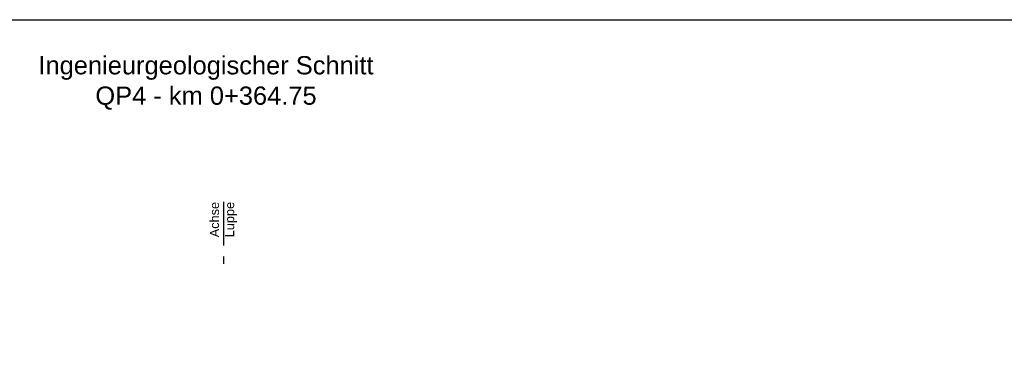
# Model space of a CAD drawing. Header units: metres. Extents: x -17 to 824, y 89 to 134.
# Tile 31 of 80: x 297.2 to 310.72, y 100.28 to 105.1. Entities that reach past the tile are written whole.
import ezdxf

# ---------------------------------------------------------------- set-up
doc = ezdxf.new("R2010")
doc.units = ezdxf.units.M
doc.linetypes.add('ACAD_ISO10W100', pattern=[18, 12, -3, 0, -3])
for name, color, linetype in [('BW_Z_ACHS', 52, 'ACAD_ISO10W100'), ('BW_Z_BEM', 52, 'Continuous'), ('ZZ_LAYOUT', 2, 'Continuous')]:
    doc.layers.add(name, color=color, linetype=linetype)
doc.layers.add('ZZ_AFENSTER', color=6, linetype='Continuous', plot=False)
doc.styles.add('ARI025_V_50', font='arial.ttf', dxfattribs={"height": 0.125})
doc.styles.add('ARI050_V_50', font='arial.ttf', dxfattribs={"height": 0.25})

msp = doc.modelspace()

# ---------------------------------------------------------------- linework, layer by layer
at = {"layer": 'BW_Z_ACHS', "ltscale": 0.05, "flags": 128}
msp.add_lwpolyline([(300, 102.6), (300, 101.6)], dxfattribs=at)
at = {"layer": 'ZZ_AFENSTER'}
msp.add_lwpolyline([(275.286, 90.75), (275.286, 105.1), (324.236, 105.1), (324.236, 90.75)], close=True, dxfattribs=at)

# ---------------------------------------------------------------- texts
at = {"layer": 'BW_Z_BEM', "insert": (300, 102.6), "char_height": 0.125, "attachment_point": 6, "rotation": 90, "style": 'ARI025_V_50'}
msp.add_mtext_dynamic_manual_height_columns('Achse\\PLuppe  ', width=0.47959, gutter_width=1.25, heights=[0], dxfattribs=at)
at = {"layer": 'ZZ_LAYOUT', "insert": (299.761, 104.6), "char_height": 0.25, "width": 5.31952, "attachment_point": 2, "style": 'ARI050_V_50'}
msp.add_mtext('Ingenieurgeologischer Schnitt\\PQP4 - km 0+364.75', dxfattribs=at)

doc.saveas('drawing.dxf')
